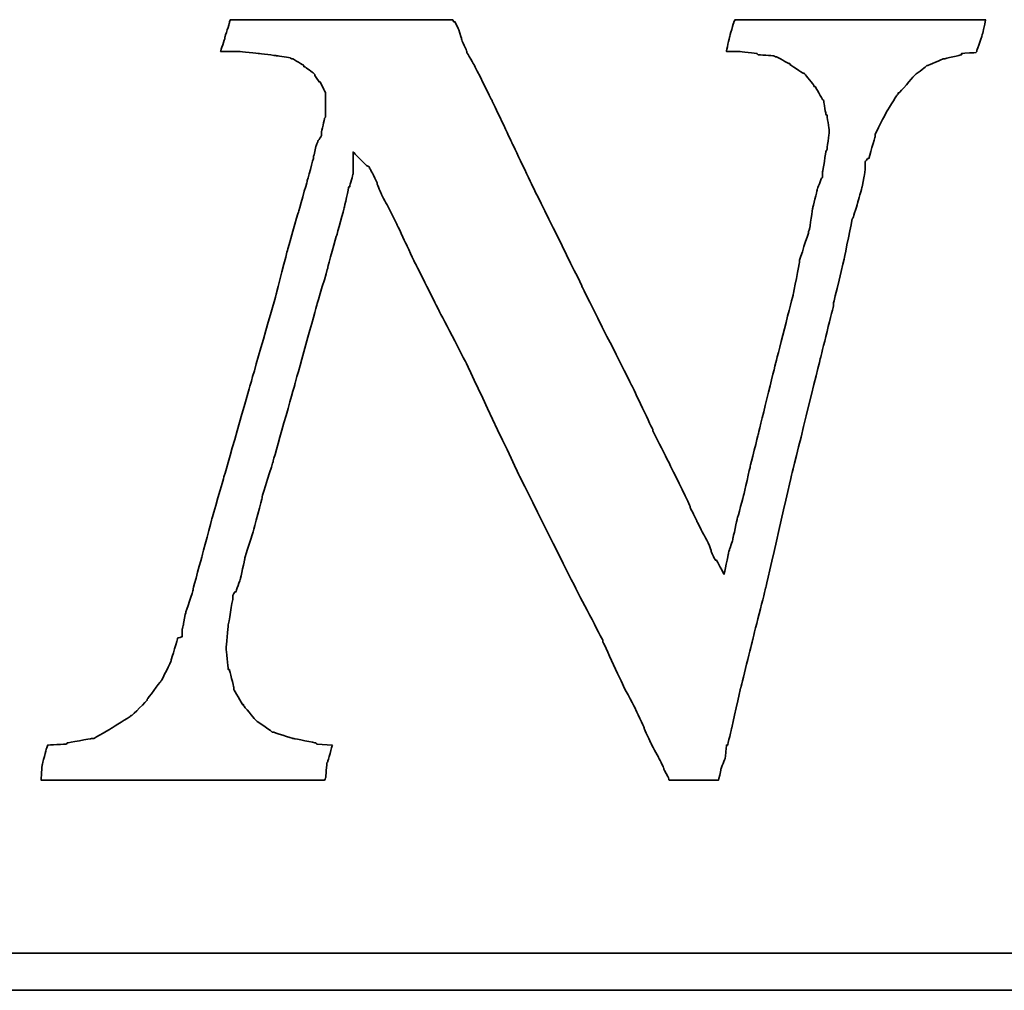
# Model space of a CAD drawing. Header units: millimetres. Extents: x 782 to 1252, y 158 to 339.
# Tile 52 of 55: x 1173 to 1181, y 206 to 214. Entities that reach past the tile are written whole.
import ezdxf

# ---------------------------------------------------------------- set-up
doc = ezdxf.new("R2010")
doc.units = ezdxf.units.MM
doc.layers.add('DIM', color=4, linetype='Continuous')
doc.layers.add('layer 1', color=7, linetype='Continuous')

# ---------------------------------------------------------------- blocks, each defined once
blk = doc.blocks.new('TBI MOTION logo(完整正式版)')
at = {"layer": 'layer 1', "color": 22, "lineweight": 35}
for points, knots in [([(58.92625, -7.91875), (58.92625, -7.91875), (58.58625, -7.89375), (58.58625, -7.89375), (58.58625, -7.89375), (58.58625, -7.89375), (58.56625, -7.87125), (58.56625, -7.87125), (58.56625, -7.87125), (58.56625, -7.87125), (58.08375, -7.77375), (58.08375, -7.77375), (58.08375, -7.77375), (58.08375, -7.77375), (58.06125, -7.77375), (58.06125, -7.77375), (58.06125, -7.77375), (58.06125, -7.77375), (57.62625, -7.63125), (57.62625, -7.63125), (57.62625, -7.63125), (57.62625, -7.63125), (57.60625, -7.63125), (57.60625, -7.63125), (57.60625, -7.63125), (57.60625, -7.63125), (57.58125, -7.60625), (57.58125, -7.60625), (57.58125, -7.60625), (57.58125, -7.60625), (57.26625, -7.38875), (57.26625, -7.38875), (57.26625, -7.38875), (57.26625, -7.38875), (57.24625, -7.36875), (57.24625, -7.36875), (57.24625, -7.36875), (57.24625, -7.36875), (57.22125, -7.34375), (57.22125, -7.34375), (57.22125, -7.34375), (57.22125, -7.34375), (56.98125, -7.05375), (56.98125, -7.05375), (56.98125, -7.05375), (56.98125, -7.05375), (56.98125, -7.02875), (56.98125, -7.02875), (56.98125, -7.02875), (56.98125, -7.02875), (56.95625, -7.02875), (56.95625, -7.02875), (56.95625, -7.02875), (56.95625, -7.02875), (56.76625, -6.69625), (56.76625, -6.69625), (56.76625, -6.69625), (56.76625, -6.69625), (56.76625, -6.67125), (56.76625, -6.67125), (56.76625, -6.67125), (56.76625, -6.67125), (56.76625, -6.64875), (56.76625, -6.64875), (56.76625, -6.64875), (56.76625, -6.64875), (56.67125, -6.26375), (56.67125, -6.26375), (56.67125, -6.26375), (56.67125, -6.26375), (56.64625, -6.26375), (56.64625, -6.26375), (56.64625, -6.26375), (56.64625, -6.26375), (56.64625, -6.23875), (56.64625, -6.23875), (56.64625, -6.23875), (56.64625, -6.23875), (56.59625, -5.80875), (56.59625, -5.80875), (56.59625, -5.80875), (56.59625, -5.80875), (56.59625, -5.78375), (56.59625, -5.78375), (56.59625, -5.78375), (56.59625, -5.78375), (56.64625, -5.30375), (56.64625, -5.30375), (56.64625, -5.30375), (56.64625, -5.30375), (56.64625, -5.27875), (56.64625, -5.27875), (56.64625, -5.27875), (56.64625, -5.27875), (56.74125, -4.72875), (56.74125, -4.72875), (56.74125, -4.72875), (56.74125, -4.72875), (56.74125, -4.67875), (56.74125, -4.67875), (56.74125, -4.67875), (56.74125, -4.67875), (56.74125, -4.63375), (56.74125, -4.63375), (56.74125, -4.63375), (56.74125, -4.63375), (56.79125, -4.55875), (56.79125, -4.55875), (56.79125, -4.55875), (56.79125, -4.55875), (56.81125, -4.55875), (56.81125, -4.55875), (56.81125, -4.55875), (56.81125, -4.55875), (56.91125, -4.27375), (56.91125, -4.27375), (56.91125, -4.27375), (56.91125, -4.27375), (57.00625, -3.83874), (57.00625, -3.83874), (57.00625, -3.83874), (57.00625, -3.83874), (57.00625, -3.81374), (57.00625, -3.81374), (57.00625, -3.81374), (57.00625, -3.81374), (57.19875, -3.21374), (57.19875, -3.21374), (57.19875, -3.21374), (57.19875, -3.21374), (57.38625, -2.49625), (57.38625, -2.49625), (57.38625, -2.49625), (57.38625, -2.49625), (57.38625, -2.47374), (57.38625, -2.47374), (57.38625, -2.47374), (57.38625, -2.47374), (57.62625, -1.70375), (57.62625, -1.70375), (57.62625, -1.70375), (57.62625, -1.70375), (58.10625, 0.00125), (58.10625, 0.00125), (58.10625, 0.00125), (58.10625, 0.00125), (58.58625, 1.72625), (58.58625, 1.72625), (58.58625, 1.72625), (58.58625, 1.72625), (58.82625, 2.54125), (58.82625, 2.54125), (58.82625, 2.54125), (58.82625, 2.54125), (58.82625, 2.56374), (58.82625, 2.56374), (58.82625, 2.56374), (58.82625, 2.56374), (59.02125, 3.26125), (59.02125, 3.26125), (59.02125, 3.26125), (59.02125, 3.26125), (59.18625, 3.86125), (59.18625, 3.86125), (59.18625, 3.86125), (59.18625, 3.86125), (59.28625, 4.31875), (59.28625, 4.31875), (59.28625, 4.31875), (59.28625, 4.31875), (59.30625, 4.31875), (59.30625, 4.31875), (59.30625, 4.31875), (59.30625, 4.31875), (59.30625, 4.34125), (59.30625, 4.34125), (59.30625, 4.34125), (59.30625, 4.34125), (59.38125, 4.60625), (59.38125, 4.60625), (59.38125, 4.60625), (59.38125, 4.60625), (59.38125, 4.65125), (59.38125, 4.65125), (59.38125, 4.65125), (59.38125, 4.65125), (59.38125, 5.08625), (59.38125, 5.08625), (59.38125, 5.08625), (59.38125, 5.08625), (59.66625, 4.79624), (59.66625, 4.79624), (59.66625, 4.79624), (59.66625, 4.79624), (59.74125, 4.75124), (59.74125, 4.75124), (59.74125, 4.75124), (59.74125, 4.75124), (59.74125, 4.72624), (59.74125, 4.72624), (59.74125, 4.72624), (59.74125, 4.72624), (59.76125, 4.70124), (59.76125, 4.70124), (59.76125, 4.70124), (59.76125, 4.70124), (59.81125, 4.60625), (59.81125, 4.60625), (59.81125, 4.60625), (59.81125, 4.60625), (59.90625, 4.41125), (59.90625, 4.41125), (59.90625, 4.41125), (59.90625, 4.41125), (59.90625, 4.39125), (59.90625, 4.39125), (59.90625, 4.39125), (59.90625, 4.39125), (60.00375, 4.15124), (60.00375, 4.15124), (60.00375, 4.15124), (60.00375, 4.15124), (60.14625, 3.88374), (60.14625, 3.88374), (60.14625, 3.88374), (60.14625, 3.88374), (60.34125, 3.50124), (60.34125, 3.50124), (60.34125, 3.50124), (60.34125, 3.50124), (60.53125, 3.09125), (60.53125, 3.09125), (60.53125, 3.09125), (60.53125, 3.09125), (60.74625, 2.63625), (60.74625, 2.63625), (60.74625, 2.63625), (60.74625, 2.63625), (61.25125, 1.63124), (61.25125, 1.63124), (61.25125, 1.63124), (61.25125, 1.63124), (61.85125, 0.47625), (61.85125, 0.47625), (61.85125, 0.47625), (61.85125, 0.47625), (63.02625, -2.01874), (63.02625, -2.01874), (63.02625, -2.01874), (63.02625, -2.01874), (64.27625, -4.51374), (64.27625, -4.51374), (64.27625, -4.51374), (64.27625, -4.51374), (64.85125, -5.61375), (64.85125, -5.61375), (64.85125, -5.61375), (64.85125, -5.61375), (64.85125, -5.64125), (64.85125, -5.64125), (64.85125, -5.64125), (64.85125, -5.64125), (65.32875, -6.67125), (65.32875, -6.67125), (65.32875, -6.67125), (65.32875, -6.67125), (65.57125, -7.12875), (65.57125, -7.12875), (65.57125, -7.12875), (65.57125, -7.12875), (65.76125, -7.53625), (65.76125, -7.53625), (65.76125, -7.53625), (65.76125, -7.53625), (65.76125, -7.55625), (65.76125, -7.55625), (65.76125, -7.55625), (65.76125, -7.55625), (65.90375, -7.87125), (65.90375, -7.87125), (65.90375, -7.87125), (65.90375, -7.87125), (66.07125, -8.18125), (66.07125, -8.18125), (66.07125, -8.18125), (66.07125, -8.18125), (66.19125, -8.42375), (66.19125, -8.42375), (66.19125, -8.42375), (66.19125, -8.42375), (66.19125, -8.44375), (66.19125, -8.44375), (66.19125, -8.44375), (66.19125, -8.44375), (66.29125, -8.63875), (66.29125, -8.63875), (66.29125, -8.63875), (66.29125, -8.63875), (66.31125, -8.68625), (66.31125, -8.68625), (66.31125, -8.68625), (66.31125, -8.68625), (66.38375, -8.68625), (66.38375, -8.68625), (66.38375, -8.68625), (66.38375, -8.68625), (66.84125, -8.68625), (66.84125, -8.68625), (66.84125, -8.68625), (66.84125, -8.68625), (67.29625, -8.68625), (67.29625, -8.68625), (67.29625, -8.68625), (67.29625, -8.68625), (67.36625, -8.68625), (67.36625, -8.68625), (67.36625, -8.68625), (67.36625, -8.68625), (67.39125, -8.68625), (67.39125, -8.68625), (67.39125, -8.68625), (67.39125, -8.68625), (67.44125, -8.46875), (67.44125, -8.46875), (67.44125, -8.46875), (67.44125, -8.46875), (67.44125, -8.44375), (67.44125, -8.44375), (67.44125, -8.44375), (67.44125, -8.44375), (67.53625, -8.20375), (67.53625, -8.20375), (67.53625, -8.20375), (67.53625, -8.20375), (67.56125, -7.94375), (67.56125, -7.94375), (67.56125, -7.94375), (67.56125, -7.94375), (67.56125, -7.91875), (67.56125, -7.91875), (67.56125, -7.91875), (67.56125, -7.91875), (67.58625, -7.91875), (67.58625, -7.91875), (67.58625, -7.91875), (67.58625, -7.91875), (67.68125, -7.53625), (67.68125, -7.53625), (67.68125, -7.53625), (67.68125, -7.53625), (67.87375, -6.67125), (67.87375, -6.67125), (67.87375, -6.67125), (67.87375, -6.67125), (68.13625, -5.61375), (68.13625, -5.61375), (68.13625, -5.61375), (68.13625, -5.61375), (68.42375, -4.46374), (68.42375, -4.46374), (68.42375, -4.46374), (68.42375, -4.46374), (68.99875, -1.96874), (68.99875, -1.96874), (68.99875, -1.96874), (68.99875, -1.96874), (69.62625, 0.57625), (69.62625, 0.57625), (69.62625, 0.57625), (69.62625, 0.57625), (69.91125, 1.72625), (69.91125, 1.72625), (69.91125, 1.72625), (69.91125, 1.72625), (69.91125, 1.77625), (69.91125, 1.77625), (69.91125, 1.77625), (69.91125, 1.77625), (70.15125, 2.78124), (70.15125, 2.78124), (70.15125, 2.78124), (70.15125, 2.78124), (70.32125, 3.62125), (70.32125, 3.62125), (70.32125, 3.62125), (70.32125, 3.62125), (70.34125, 3.64625), (70.34125, 3.64625), (70.34125, 3.64625), (70.34125, 3.64625), (70.44125, 3.98125), (70.44125, 3.98125), (70.44125, 3.98125), (70.44125, 3.98125), (70.53625, 4.31875), (70.53625, 4.31875), (70.53625, 4.31875), (70.53625, 4.31875), (70.58125, 4.55875), (70.58125, 4.55875), (70.58125, 4.55875), (70.58125, 4.55875), (70.60625, 4.72624), (70.60625, 4.72624), (70.60625, 4.72624), (70.60625, 4.72624), (70.60625, 4.79624), (70.60625, 4.79624), (70.60625, 4.79624), (70.60625, 4.79624), (70.60625, 4.87125), (70.60625, 4.87125), (70.60625, 4.87125), (70.60625, 4.87125), (70.65625, 4.94125), (70.65625, 4.94125), (70.65625, 4.94125), (70.65625, 4.94125), (70.68125, 4.94125), (70.68125, 4.94125), (70.68125, 4.94125), (70.68125, 4.94125), (70.82125, 5.42125), (70.82125, 5.42125), (70.82125, 5.42125), (70.82125, 5.42125), (70.82125, 5.44625), (70.82125, 5.44625), (70.82125, 5.44625), (70.82125, 5.44625), (70.82125, 5.47125), (70.82125, 5.47125), (70.82125, 5.47125), (70.82125, 5.47125), (71.06125, 5.94625), (71.06125, 5.94625), (71.06125, 5.94625), (71.06125, 5.94625), (71.30125, 6.33124), (71.30125, 6.33124), (71.30125, 6.33124), (71.30125, 6.33124), (71.32625, 6.35625), (71.32625, 6.35625), (71.32625, 6.35625), (71.32625, 6.35625), (71.32625, 6.38124), (71.32625, 6.38124), (71.32625, 6.38124), (71.32625, 6.38124), (71.35125, 6.38124), (71.35125, 6.38124), (71.35125, 6.38124), (71.35125, 6.38124), (71.66125, 6.74125), (71.66125, 6.74125), (71.66125, 6.74125), (71.66125, 6.74125), (71.68625, 6.76625), (71.68625, 6.76625), (71.68625, 6.76625), (71.68625, 6.76625), (71.92625, 6.95624), (71.92625, 6.95624), (71.92625, 6.95624), (71.92625, 6.95624), (71.95125, 6.98125), (71.95125, 6.98125), (71.95125, 6.98125), (71.95125, 6.98125), (71.97625, 6.98125), (71.97625, 6.98125), (71.97625, 6.98125), (71.97625, 6.98125), (72.31125, 7.12624), (72.31125, 7.12624), (72.31125, 7.12624), (72.31125, 7.12624), (72.33375, 7.12624), (72.33375, 7.12624), (72.33375, 7.12624), (72.33375, 7.12624), (72.71625, 7.21875), (72.71625, 7.21875), (72.71625, 7.21875), (72.71625, 7.21875), (72.71625, 7.24624), (72.71625, 7.24624), (72.71625, 7.24624), (72.71625, 7.24624), (72.74125, 7.24624), (72.74125, 7.24624), (72.74125, 7.24624), (72.74125, 7.24624), (73.03124, 7.26624), (73.03124, 7.26624), (73.03124, 7.26624), (73.03124, 7.26624), (73.05375, 7.29125), (73.05375, 7.29125), (73.05375, 7.29125), (73.05375, 7.29125), (73.05375, 7.31625), (73.05375, 7.31625), (73.05375, 7.31625), (73.05375, 7.31625), (73.17625, 7.67625), (73.17625, 7.67625), (73.17625, 7.67625), (73.17625, 7.67625), (73.24625, 7.98625), (73.24625, 7.98625), (73.24625, 7.98625), (73.24625, 7.98625), (73.19625, 7.98625), (73.19625, 7.98625), (73.19625, 7.98625), (73.19625, 7.98625), (72.93625, 7.98625), (72.93625, 7.98625), (72.93625, 7.98625), (72.93625, 7.98625), (72.55125, 7.98625), (72.55125, 7.98625), (72.55125, 7.98625), (72.55125, 7.98625), (72.09625, 7.98625), (72.09625, 7.98625), (72.09625, 7.98625), (72.09625, 7.98625), (71.64125, 7.98625), (71.64125, 7.98625), (71.64125, 7.98625), (71.64125, 7.98625), (70.53625, 7.98625), (70.53625, 7.98625), (70.53625, 7.98625), (70.53625, 7.98625), (69.47875, 7.98625), (69.47875, 7.98625), (69.47875, 7.98625), (69.47875, 7.98625), (68.95125, 7.98625), (68.95125, 7.98625), (68.95125, 7.98625), (68.95125, 7.98625), (68.52125, 7.98625), (68.52125, 7.98625), (68.52125, 7.98625), (68.52125, 7.98625), (68.13625, 7.98625), (68.13625, 7.98625), (68.13625, 7.98625), (68.13625, 7.98625), (67.87375, 7.98625), (67.87375, 7.98625), (67.87375, 7.98625), (67.87375, 7.98625), (67.75125, 7.98625), (67.75125, 7.98625), (67.75125, 7.98625), (67.75125, 7.98625), (67.72625, 7.94125), (67.72625, 7.94125), (67.72625, 7.94125), (67.72625, 7.94125), (67.63125, 7.60625), (67.63125, 7.60625), (67.63125, 7.60625), (67.63125, 7.60625), (67.56125, 7.29125), (67.56125, 7.29125), (67.56125, 7.29125), (67.56125, 7.29125), (67.72625, 7.29125), (67.72625, 7.29125), (67.72625, 7.29125), (67.72625, 7.29125), (67.82625, 7.29125), (67.82625, 7.29125), (67.82625, 7.29125), (67.82625, 7.29125), (67.84625, 7.29125), (67.84625, 7.29125), (67.84625, 7.29125), (67.84625, 7.29125), (68.23125, 7.24624), (68.23125, 7.24624), (68.23125, 7.24624), (68.23125, 7.24624), (68.25875, 7.21875), (68.25875, 7.21875), (68.25875, 7.21875), (68.25875, 7.21875), (68.59125, 7.19624), (68.59125, 7.19624), (68.59125, 7.19624), (68.59125, 7.19624), (68.64125, 7.17125), (68.64125, 7.17125), (68.64125, 7.17125), (68.64125, 7.17125), (68.66625, 7.17125), (68.66625, 7.17125), (68.66625, 7.17125), (68.66625, 7.17125), (68.92625, 7.02624), (68.92625, 7.02624), (68.92625, 7.02624), (68.92625, 7.02624), (68.95125, 7.02624), (68.95125, 7.02624), (68.95125, 7.02624), (68.95125, 7.02624), (68.95125, 7.00624), (68.95125, 7.00624), (68.95125, 7.00624), (68.95125, 7.00624), (69.23875, 6.81125), (69.23875, 6.81125), (69.23875, 6.81125), (69.23875, 6.81125), (69.26625, 6.81125), (69.26625, 6.81125), (69.26625, 6.81125), (69.26625, 6.81125), (69.28625, 6.78625), (69.28625, 6.78625), (69.28625, 6.78625), (69.28625, 6.78625), (69.47875, 6.54875), (69.47875, 6.54875), (69.47875, 6.54875), (69.47875, 6.54875), (69.47875, 6.52375), (69.47875, 6.52375), (69.47875, 6.52375), (69.47875, 6.52375), (69.50625, 6.52375), (69.50625, 6.52375), (69.50625, 6.52375), (69.50625, 6.52375), (69.67125, 6.23625), (69.67125, 6.23625), (69.67125, 6.23625), (69.67125, 6.23625), (69.69375, 6.21125), (69.69375, 6.21125), (69.69375, 6.21125), (69.69375, 6.21125), (69.69375, 6.18625), (69.69375, 6.18625), (69.69375, 6.18625), (69.69375, 6.18625), (69.74625, 5.89875), (69.74625, 5.89875), (69.74625, 5.89875), (69.74625, 5.89875), (69.76625, 5.89875), (69.76625, 5.89875), (69.76625, 5.89875), (69.76625, 5.89875), (69.81375, 5.56625), (69.81375, 5.56625), (69.81375, 5.56625), (69.81375, 5.56625), (69.81375, 5.54125), (69.81375, 5.54125), (69.81375, 5.54125), (69.81375, 5.54125), (69.81375, 5.51625), (69.81375, 5.51625), (69.81375, 5.51625), (69.81375, 5.51625), (69.76625, 5.13125), (69.76625, 5.13125), (69.76625, 5.13125), (69.76625, 5.13125), (69.74625, 5.10874), (69.74625, 5.10874), (69.74625, 5.10874), (69.74625, 5.10874), (69.67125, 4.65125), (69.67125, 4.65125), (69.67125, 4.65125), (69.67125, 4.65125), (69.67125, 4.55875), (69.67125, 4.55875), (69.67125, 4.55875), (69.67125, 4.55875), (69.67125, 4.53125), (69.67125, 4.53125), (69.67125, 4.53125), (69.67125, 4.53125), (69.64625, 4.50874), (69.64625, 4.50874), (69.64625, 4.50874), (69.64625, 4.50874), (69.55125, 4.27125), (69.55125, 4.27125), (69.55125, 4.27125), (69.55125, 4.27125), (69.55125, 4.24625), (69.55125, 4.24625), (69.55125, 4.24625), (69.55125, 4.24625), (69.45375, 3.86125), (69.45375, 3.86125), (69.45375, 3.86125), (69.45375, 3.86125), (69.38625, 3.40624), (69.38625, 3.40624), (69.38625, 3.40624), (69.38625, 3.40624), (69.35875, 3.33125), (69.35875, 3.33125), (69.35875, 3.33125), (69.35875, 3.33125), (69.35875, 3.30875), (69.35875, 3.30875), (69.35875, 3.30875), (69.35875, 3.30875), (69.16625, 2.71125), (69.16625, 2.71125), (69.16625, 2.71125), (69.16625, 2.71125), (69.16625, 2.66375), (69.16625, 2.66375), (69.16625, 2.66375), (69.16625, 2.66375), (69.02625, 1.96374), (69.02625, 1.96374), (69.02625, 1.96374), (69.02625, 1.96374), (68.64125, 0.45624), (68.64125, 0.45624), (68.64125, 0.45624), (68.64125, 0.45624), (68.25875, -1.10625), (68.25875, -1.10625), (68.25875, -1.10625), (68.25875, -1.10625), (68.08625, -1.80125), (68.08625, -1.80125), (68.08625, -1.80125), (68.08625, -1.80125), (67.94625, -2.42625), (67.94625, -2.42625), (67.94625, -2.42625), (67.94625, -2.42625), (67.80125, -2.95375), (67.80125, -2.95375), (67.80125, -2.95375), (67.80125, -2.95375), (67.70625, -3.38375), (67.70625, -3.38375), (67.70625, -3.38375), (67.70625, -3.38375), (67.70625, -3.40875), (67.70625, -3.40875), (67.70625, -3.40875), (67.70625, -3.40875), (67.63125, -3.62375), (67.63125, -3.62375), (67.63125, -3.62375), (67.63125, -3.62375), (67.60625, -3.72125), (67.60625, -3.72125), (67.60625, -3.72125), (67.60625, -3.72125), (67.51125, -4.17375), (67.51125, -4.17375), (67.51125, -4.17375), (67.51125, -4.17375), (67.34625, -3.86374), (67.34625, -3.86374), (67.34625, -3.86374), (67.34625, -3.86374), (67.32125, -3.86374), (67.32125, -3.86374), (67.32125, -3.86374), (67.32125, -3.86374), (67.27125, -3.76874), (67.27125, -3.76874), (67.27125, -3.76874), (67.27125, -3.76874), (67.22625, -3.67374), (67.22625, -3.67374), (67.22625, -3.67374), (67.22625, -3.67374), (67.22625, -3.64875), (67.22625, -3.64875), (67.22625, -3.64875), (67.22625, -3.64875), (67.15125, -3.45375), (67.15125, -3.45375), (67.15125, -3.45375), (67.15125, -3.45375), (67.05625, -3.28875), (67.05625, -3.28875), (67.05625, -3.28875), (67.05625, -3.28875), (66.91125, -3.00125), (66.91125, -3.00125), (66.91125, -3.00125), (66.91125, -3.00125), (66.77125, -2.71375), (66.77125, -2.71375), (66.77125, -2.71375), (66.77125, -2.71375), (66.77125, -2.68875), (66.77125, -2.68875), (66.77125, -2.68875), (66.77125, -2.68875), (66.41125, -1.94374), (66.41125, -1.94374), (66.41125, -1.94374), (66.41125, -1.94374), (65.95125, -1.03375), (65.95125, -1.03375), (65.95125, -1.03375), (65.95125, -1.03375), (65.95125, -1.00875), (65.95125, -1.00875), (65.95125, -1.00875), (65.95125, -1.00875), (65.49625, -0.04874), (65.49625, -0.04874), (65.49625, -0.04874), (65.49625, -0.04874), (64.39375, 2.13624), (64.39375, 2.13624), (64.39375, 2.13624), (64.39375, 2.13624), (64.39375, 2.15624), (64.39375, 2.15624), (64.39375, 2.15624), (64.39375, 2.15624), (63.33625, 4.29125), (63.33625, 4.29125), (63.33625, 4.29125), (63.33625, 4.29125), (62.85625, 5.30125), (62.85625, 5.30125), (62.85625, 5.30125), (62.85625, 5.30125), (62.42625, 6.21125), (62.42625, 6.21125), (62.42625, 6.21125), (62.42625, 6.21125), (62.04125, 6.98125), (62.04125, 6.98125), (62.04125, 6.98125), (62.04125, 6.98125), (61.87375, 7.26624), (61.87375, 7.26624), (61.87375, 7.26624), (61.87375, 7.26624), (61.87375, 7.29125), (61.87375, 7.29125), (61.87375, 7.29125), (61.87375, 7.29125), (61.75625, 7.55625), (61.75625, 7.55625), (61.75625, 7.55625), (61.75625, 7.55625), (61.75625, 7.58124), (61.75625, 7.58124), (61.75625, 7.58124), (61.75625, 7.58124), (61.68375, 7.79375), (61.68375, 7.79375), (61.68375, 7.79375), (61.68375, 7.79375), (61.61125, 7.94125), (61.61125, 7.94125), (61.61125, 7.94125), (61.61125, 7.94125), (61.58625, 7.94125), (61.58625, 7.94125), (61.58625, 7.94125), (61.58625, 7.94125), (61.56375, 7.98625), (61.56375, 7.98625), (61.56375, 7.98625), (61.56375, 7.98625), (61.41875, 7.98625), (61.41875, 7.98625), (61.41875, 7.98625), (61.41875, 7.98625), (61.18125, 7.98625), (61.18125, 7.98625), (61.18125, 7.98625), (61.18125, 7.98625), (60.84125, 7.98625), (60.84125, 7.98625), (60.84125, 7.98625), (60.84125, 7.98625), (60.02625, 7.98625), (60.02625, 7.98625), (60.02625, 7.98625), (60.02625, 7.98625), (59.11625, 7.98625), (59.11625, 7.98625), (59.11625, 7.98625), (59.11625, 7.98625), (58.15625, 7.98625), (58.15625, 7.98625), (58.15625, 7.98625), (58.15625, 7.98625), (57.34125, 7.98625), (57.34125, 7.98625), (57.34125, 7.98625), (57.34125, 7.98625), (57.00625, 7.98625), (57.00625, 7.98625), (57.00625, 7.98625), (57.00625, 7.98625), (56.76625, 7.98625), (56.76625, 7.98625), (56.76625, 7.98625), (56.76625, 7.98625), (56.69125, 7.98625), (56.69125, 7.98625), (56.69125, 7.98625), (56.69125, 7.98625), (56.67125, 7.94125), (56.67125, 7.94125), (56.67125, 7.94125), (56.67125, 7.94125), (56.67125, 7.91625), (56.67125, 7.91625), (56.67125, 7.91625), (56.67125, 7.91625), (56.57125, 7.60625), (56.57125, 7.60625), (56.57125, 7.60625), (56.57125, 7.60625), (56.57125, 7.58124), (56.57125, 7.58124), (56.57125, 7.58124), (56.57125, 7.58124), (56.47625, 7.29125), (56.47625, 7.29125), (56.47625, 7.29125), (56.47625, 7.29125), (56.57125, 7.29125), (56.57125, 7.29125), (56.57125, 7.29125), (56.57125, 7.29125), (56.76625, 7.29125), (56.76625, 7.29125), (56.76625, 7.29125), (56.76625, 7.29125), (56.86125, 7.29125), (56.86125, 7.29125), (56.86125, 7.29125), (56.86125, 7.29125), (56.88625, 7.29125), (56.88625, 7.29125), (56.88625, 7.29125), (56.88625, 7.29125), (57.31625, 7.24624), (57.31625, 7.24624), (57.31625, 7.24624), (57.31625, 7.24624), (57.70125, 7.19624), (57.70125, 7.19624), (57.70125, 7.19624), (57.70125, 7.19624), (57.72625, 7.19624), (57.72625, 7.19624), (57.72625, 7.19624), (57.72625, 7.19624), (58.01125, 7.14624), (58.01125, 7.14624), (58.01125, 7.14624), (58.01125, 7.14624), (58.03625, 7.12624), (58.03625, 7.12624), (58.03625, 7.12624), (58.03625, 7.12624), (58.06125, 7.12624), (58.06125, 7.12624), (58.06125, 7.12624), (58.06125, 7.12624), (58.30125, 6.98125), (58.30125, 6.98125), (58.30125, 6.98125), (58.30125, 6.98125), (58.30125, 6.95624), (58.30125, 6.95624), (58.30125, 6.95624), (58.30125, 6.95624), (58.32375, 6.95624), (58.32375, 6.95624), (58.32375, 6.95624), (58.32375, 6.95624), (58.51625, 6.81125), (58.51625, 6.81125), (58.51625, 6.81125), (58.51625, 6.81125), (58.54125, 6.78625), (58.54125, 6.78625), (58.54125, 6.78625), (58.54125, 6.78625), (58.54125, 6.76625), (58.54125, 6.76625), (58.54125, 6.76625), (58.54125, 6.76625), (58.63625, 6.62124), (58.63625, 6.62124), (58.63625, 6.62124), (58.63625, 6.62124), (58.65875, 6.62124), (58.65875, 6.62124), (58.65875, 6.62124), (58.65875, 6.62124), (58.75625, 6.42625), (58.75625, 6.42625), (58.75625, 6.42625), (58.75625, 6.42625), (58.77875, 6.38124), (58.77875, 6.38124), (58.77875, 6.38124), (58.77875, 6.38124), (58.77875, 6.33124), (58.77875, 6.33124), (58.77875, 6.33124), (58.77875, 6.33124), (58.77875, 6.09125), (58.77875, 6.09125), (58.77875, 6.09125), (58.77875, 6.09125), (58.77875, 5.85125), (58.77875, 5.85125), (58.77875, 5.85125), (58.77875, 5.85125), (58.75625, 5.82625), (58.75625, 5.82625), (58.75625, 5.82625), (58.75625, 5.82625), (58.68625, 5.51625), (58.68625, 5.51625), (58.68625, 5.51625), (58.68625, 5.51625), (58.68625, 5.47125), (58.68625, 5.47125), (58.68625, 5.47125), (58.68625, 5.47125), (58.68625, 5.44625), (58.68625, 5.44625), (58.68625, 5.44625), (58.68625, 5.44625), (58.65875, 5.39625), (58.65875, 5.39625), (58.65875, 5.39625), (58.65875, 5.39625), (58.61125, 5.32624), (58.61125, 5.32624), (58.61125, 5.32624), (58.61125, 5.32624), (58.56625, 5.20375), (58.56625, 5.20375), (58.56625, 5.20375), (58.56625, 5.20375), (58.51625, 4.99125), (58.51625, 4.99125), (58.51625, 4.99125), (58.51625, 4.99125), (58.51625, 4.96625), (58.51625, 4.96625), (58.51625, 4.96625), (58.51625, 4.96625), (58.37125, 4.43625), (58.37125, 4.43625), (58.37125, 4.43625), (58.37125, 4.43625), (58.18125, 3.76625), (58.18125, 3.76625), (58.18125, 3.76625), (58.18125, 3.76625), (57.94125, 2.92624), (57.94125, 2.92624), (57.94125, 2.92624), (57.94125, 2.92624), (57.70125, 1.98874), (57.70125, 1.98874), (57.70125, 1.98874), (57.70125, 1.98874), (57.12625, -0.02374), (57.12625, -0.02374), (57.12625, -0.02374), (57.12625, -0.02374), (56.55125, -2.03875), (56.55125, -2.03875), (56.55125, -2.03875), (56.55125, -2.03875), (56.28625, -2.95375), (56.28625, -2.95375), (56.28625, -2.95375), (56.28625, -2.95375), (56.07125, -3.76874), (56.07125, -3.76874), (56.07125, -3.76874), (56.07125, -3.76874), (55.87625, -4.48874), (55.87625, -4.48874), (55.87625, -4.48874), (55.87625, -4.48874), (55.87625, -4.51374), (55.87625, -4.51374), (55.87625, -4.51374), (55.87625, -4.51374), (55.71125, -5.01625), (55.71125, -5.01625), (55.71125, -5.01625), (55.71125, -5.01625), (55.66125, -5.25375), (55.66125, -5.25375), (55.66125, -5.25375), (55.66125, -5.25375), (55.66125, -5.27875), (55.66125, -5.27875), (55.66125, -5.27875), (55.66125, -5.27875), (55.63625, -5.37375), (55.63625, -5.37375), (55.63625, -5.37375), (55.63625, -5.37375), (55.63625, -5.42375), (55.63625, -5.42375), (55.63625, -5.42375), (55.63625, -5.42375), (55.63625, -5.54125), (55.63625, -5.54125), (55.63625, -5.54125), (55.63625, -5.54125), (55.54125, -5.56875), (55.54125, -5.56875), (55.54125, -5.56875), (55.54125, -5.56875), (55.39625, -6.04875), (55.39625, -6.04875), (55.39625, -6.04875), (55.39625, -6.04875), (55.39625, -6.06875), (55.39625, -6.06875), (55.39625, -6.06875), (55.39625, -6.06875), (55.18125, -6.50375), (55.18125, -6.50375), (55.18125, -6.50375), (55.18125, -6.50375), (55.15625, -6.52875), (55.15625, -6.52875), (55.15625, -6.52875), (55.15625, -6.52875), (54.86875, -6.91125), (54.86875, -6.91125), (54.86875, -6.91125), (54.86875, -6.91125), (54.86875, -6.93375), (54.86875, -6.93375), (54.86875, -6.93375), (54.86875, -6.93375), (54.53125, -7.26875), (54.53125, -7.26875), (54.53125, -7.26875), (54.53125, -7.26875), (54.51125, -7.26875), (54.51125, -7.26875), (54.51125, -7.26875), (54.51125, -7.26875), (54.48625, -7.29625), (54.48625, -7.29625), (54.48625, -7.29625), (54.48625, -7.29625), (54.10375, -7.53625), (54.10375, -7.53625), (54.10375, -7.53625), (54.10375, -7.53625), (53.69625, -7.77375), (53.69625, -7.77375), (53.69625, -7.77375), (53.69625, -7.77375), (53.67125, -7.77375), (53.67125, -7.77375), (53.67125, -7.77375), (53.67125, -7.77375), (53.64625, -7.77375), (53.64625, -7.77375), (53.64625, -7.77375), (53.64625, -7.77375), (53.11625, -7.87125), (53.11625, -7.87125), (53.11625, -7.87125), (53.11625, -7.87125), (53.09625, -7.89375), (53.09625, -7.89375), (53.09625, -7.89375), (53.09625, -7.89375), (52.68625, -7.91875), (52.68625, -7.91875), (52.68625, -7.91875), (52.68625, -7.91875), (52.66125, -7.99125), (52.66125, -7.99125), (52.66125, -7.99125), (52.66125, -7.99125), (52.56625, -8.34875), (52.56625, -8.34875), (52.56625, -8.34875), (52.56625, -8.34875), (52.54125, -8.68625), (52.54125, -8.68625), (52.54125, -8.68625), (52.54125, -8.68625), (52.58875, -8.68625), (52.58875, -8.68625), (52.58875, -8.68625), (52.58875, -8.68625), (52.87625, -8.68625), (52.87625, -8.68625), (52.87625, -8.68625), (52.87625, -8.68625), (53.33625, -8.68625), (53.33625, -8.68625), (53.33625, -8.68625), (53.33625, -8.68625), (53.79125, -8.68625), (53.79125, -8.68625), (53.79125, -8.68625), (53.79125, -8.68625), (54.36625, -8.68625), (54.36625, -8.68625), (54.36625, -8.68625), (54.36625, -8.68625), (55.59125, -8.68625), (55.59125, -8.68625), (55.59125, -8.68625), (55.59125, -8.68625), (56.76625, -8.68625), (56.76625, -8.68625), (56.76625, -8.68625), (56.76625, -8.68625), (57.34125, -8.68625), (57.34125, -8.68625), (57.34125, -8.68625), (57.34125, -8.68625), (57.82125, -8.68625), (57.82125, -8.68625), (57.82125, -8.68625), (57.82125, -8.68625), (58.25125, -8.68625), (58.25125, -8.68625), (58.25125, -8.68625), (58.25125, -8.68625), (58.58625, -8.68625), (58.58625, -8.68625), (58.58625, -8.68625), (58.58625, -8.68625), (58.75625, -8.68625), (58.75625, -8.68625), (58.75625, -8.68625), (58.75625, -8.68625), (58.77875, -8.63875), (58.77875, -8.63875), (58.77875, -8.63875), (58.77875, -8.63875), (58.80625, -8.30375), (58.80625, -8.30375), (58.80625, -8.30375), (58.80625, -8.30375), (58.82625, -8.27875), (58.82625, -8.27875), (58.82625, -8.27875), (58.82625, -8.27875), (58.92625, -7.91875), (58.92625, -7.91875)], [0, 0, 0, 0, 0.003125, 0.003125, 0.003125, 0.00312501, 0.00625, 0.00625, 0.00625, 0.00625001, 0.009375, 0.009375, 0.009375, 0.00937501, 0.0125, 0.0125, 0.0125, 0.01250001, 0.015625, 0.015625, 0.015625, 0.01562501, 0.01875, 0.01875, 0.01875, 0.01875001, 0.021875, 0.021875, 0.021875, 0.02187501, 0.025, 0.025, 0.025, 0.02500001, 0.028125, 0.028125, 0.028125, 0.02812501, 0.03125, 0.03125, 0.03125, 0.03125001, 0.034375, 0.034375, 0.034375, 0.03437501, 0.0375, 0.0375, 0.0375, 0.03750001, 0.040625, 0.040625, 0.040625, 0.04062501, 0.04375, 0.04375, 0.04375, 0.04375001, 0.046875, 0.046875, 0.046875, 0.04687501, 0.05, 0.05, 0.05, 0.05000001, 0.053125, 0.053125, 0.053125, 0.05312501, 0.05625, 0.05625, 0.05625, 0.05625001, 0.059375, 0.059375, 0.059375, 0.05937501, 0.0625, 0.0625, 0.0625, 0.06250001, 0.065625, 0.065625, 0.065625, 0.06562501, 0.06875, 0.06875, 0.06875, 0.06875001, 0.071875, 0.071875, 0.071875, 0.07187501, 0.075, 0.075, 0.075, 0.07500001, 0.078125, 0.078125, 0.078125, 0.07812501, 0.08125, 0.08125, 0.08125, 0.08125001, 0.084375, 0.084375, 0.084375, 0.08437501, 0.0875, 0.0875, 0.0875, 0.08750001, 0.090625, 0.090625, 0.090625, 0.09062501, 0.09375, 0.09375, 0.09375, 0.09375001, 0.096875, 0.096875, 0.096875, 0.09687501, 0.1, 0.1, 0.1, 0.10000001, 0.103125, 0.103125, 0.103125, 0.10312501, 0.10625, 0.10625, 0.10625, 0.10625001, 0.109375, 0.109375, 0.109375, 0.10937501, 0.1125, 0.1125, 0.1125, 0.11250001, 0.115625, 0.115625, 0.115625, 0.11562501, 0.11875, 0.11875, 0.11875, 0.11875001, 0.121875, 0.121875, 0.121875, 0.12187501, 0.125, 0.125, 0.125, 0.12500001, 0.128125, 0.128125, 0.128125, 0.12812501, 0.13125, 0.13125, 0.13125, 0.13125001, 0.134375, 0.134375, 0.134375, 0.13437501, 0.1375, 0.1375, 0.1375, 0.13750001, 0.140625, 0.140625, 0.140625, 0.14062501, 0.14375, 0.14375, 0.14375, 0.14375001, 0.146875, 0.146875, 0.146875, 0.14687501, 0.15, 0.15, 0.15, 0.15000001, 0.153125, 0.153125, 0.153125, 0.15312501, 0.15625, 0.15625, 0.15625, 0.15625001, 0.159375, 0.159375, 0.159375, 0.15937501, 0.1625, 0.1625, 0.1625, 0.16250001, 0.165625, 0.165625, 0.165625, 0.16562501, 0.16875, 0.16875, 0.16875, 0.16875001, 0.171875, 0.171875, 0.171875, 0.17187501, 0.175, 0.175, 0.175, 0.17500001, 0.178125, 0.178125, 0.178125, 0.17812501, 0.18125, 0.18125, 0.18125, 0.18125001, 0.184375, 0.184375, 0.184375, 0.18437501, 0.1875, 0.1875, 0.1875, 0.18750001, 0.190625, 0.190625, 0.190625, 0.19062501, 0.19375, 0.19375, 0.19375, 0.19375001, 0.196875, 0.196875, 0.196875, 0.19687501, 0.2, 0.2, 0.2, 0.20000001, 0.203125, 0.203125, 0.203125, 0.20312501, 0.20625, 0.20625, 0.20625, 0.20625001, 0.209375, 0.209375, 0.209375, 0.20937501, 0.2125, 0.2125, 0.2125, 0.21250001, 0.215625, 0.215625, 0.215625, 0.21562501, 0.21875, 0.21875, 0.21875, 0.21875001, 0.221875, 0.221875, 0.221875, 0.22187501, 0.225, 0.225, 0.225, 0.22500001, 0.228125, 0.228125, 0.228125, 0.22812501, 0.23125, 0.23125, 0.23125, 0.23125001, 0.234375, 0.234375, 0.234375, 0.23437501, 0.2375, 0.2375, 0.2375, 0.23750001, 0.240625, 0.240625, 0.240625, 0.24062501, 0.24375, 0.24375, 0.24375, 0.24375001, 0.246875, 0.246875, 0.246875, 0.24687501, 0.25, 0.25, 0.25, 0.25000001, 0.253125, 0.253125, 0.253125, 0.25312501, 0.25625, 0.25625, 0.25625, 0.25625001, 0.259375, 0.259375, 0.259375, 0.25937501, 0.2625, 0.2625, 0.2625, 0.26250001, 0.265625, 0.265625, 0.265625, 0.26562501, 0.26875, 0.26875, 0.26875, 0.26875001, 0.271875, 0.271875, 0.271875, 0.27187501, 0.275, 0.275, 0.275, 0.27500001, 0.278125, 0.278125, 0.278125, 0.27812501, 0.28125, 0.28125, 0.28125, 0.28125001, 0.284375, 0.284375, 0.284375, 0.28437501, 0.2875, 0.2875, 0.2875, 0.28750001, 0.290625, 0.290625, 0.290625, 0.29062501, 0.29375, 0.29375, 0.29375, 0.29375001, 0.296875, 0.296875, 0.296875, 0.29687501, 0.3, 0.3, 0.3, 0.30000001, 0.303125, 0.303125, 0.303125, 0.30312501, 0.30625, 0.30625, 0.30625, 0.30625001, 0.309375, 0.309375, 0.309375, 0.30937501, 0.3125, 0.3125, 0.3125, 0.31250001, 0.315625, 0.315625, 0.315625, 0.31562501, 0.31875, 0.31875, 0.31875, 0.31875001, 0.321875, 0.321875, 0.321875, 0.32187501, 0.325, 0.325, 0.325, 0.32500001, 0.328125, 0.328125, 0.328125, 0.32812501, 0.33125, 0.33125, 0.33125, 0.33125001, 0.334375, 0.334375, 0.334375, 0.33437501, 0.3375, 0.3375, 0.3375, 0.33750001, 0.340625, 0.340625, 0.340625, 0.34062501, 0.34375, 0.34375, 0.34375, 0.34375001, 0.346875, 0.346875, 0.346875, 0.34687501, 0.35, 0.35, 0.35, 0.35000001, 0.353125, 0.353125, 0.353125, 0.35312501, 0.35625, 0.35625, 0.35625, 0.35625001, 0.359375, 0.359375, 0.359375, 0.35937501, 0.3625, 0.3625, 0.3625, 0.36250001, 0.365625, 0.365625, 0.365625, 0.36562501, 0.36875, 0.36875, 0.36875, 0.36875001, 0.371875, 0.371875, 0.371875, 0.37187501, 0.375, 0.375, 0.375, 0.37500001, 0.378125, 0.378125, 0.378125, 0.37812501, 0.38125, 0.38125, 0.38125, 0.38125001, 0.384375, 0.384375, 0.384375, 0.38437501, 0.3875, 0.3875, 0.3875, 0.38750001, 0.390625, 0.390625, 0.390625, 0.39062501, 0.39375, 0.39375, 0.39375, 0.39375001, 0.396875, 0.396875, 0.396875, 0.39687501, 0.4, 0.4, 0.4, 0.40000001, 0.403125, 0.403125, 0.403125, 0.40312501, 0.40625, 0.40625, 0.40625, 0.40625001, 0.409375, 0.409375, 0.409375, 0.40937501, 0.4125, 0.4125, 0.4125, 0.41250001, 0.415625, 0.415625, 0.415625, 0.41562501, 0.41875, 0.41875, 0.41875, 0.41875001, 0.421875, 0.421875, 0.421875, 0.42187501, 0.425, 0.425, 0.425, 0.42500001, 0.428125, 0.428125, 0.428125, 0.42812501, 0.43125, 0.43125, 0.43125, 0.43125001, 0.434375, 0.434375, 0.434375, 0.43437501, 0.4375, 0.4375, 0.4375, 0.43750001, 0.440625, 0.440625, 0.440625, 0.44062501, 0.44375, 0.44375, 0.44375, 0.44375001, 0.446875, 0.446875, 0.446875, 0.44687501, 0.45, 0.45, 0.45, 0.45000001, 0.453125, 0.453125, 0.453125, 0.45312501, 0.45625, 0.45625, 0.45625, 0.45625001, 0.459375, 0.459375, 0.459375, 0.45937501, 0.4625, 0.4625, 0.4625, 0.46250001, 0.465625, 0.465625, 0.465625, 0.46562501, 0.46875, 0.46875, 0.46875, 0.46875001, 0.471875, 0.471875, 0.471875, 0.47187501, 0.475, 0.475, 0.475, 0.47500001, 0.478125, 0.478125, 0.478125, 0.47812501, 0.48125, 0.48125, 0.48125, 0.48125001, 0.484375, 0.484375, 0.484375, 0.48437501, 0.4875, 0.4875, 0.4875, 0.48750001, 0.490625, 0.490625, 0.490625, 0.49062501, 0.49375, 0.49375, 0.49375, 0.49375001, 0.496875, 0.496875, 0.496875, 0.49687501, 0.5, 0.5, 0.5, 0.50000001, 0.503125, 0.503125, 0.503125, 0.50312501, 0.50625, 0.50625, 0.50625, 0.50625001, 0.509375, 0.509375, 0.509375, 0.50937501, 0.5125, 0.5125, 0.5125, 0.51250001, 0.515625, 0.515625, 0.515625, 0.51562501, 0.51875, 0.51875, 0.51875, 0.51875001, 0.521875, 0.521875, 0.521875, 0.52187501, 0.525, 0.525, 0.525, 0.52500001, 0.528125, 0.528125, 0.528125, 0.52812501, 0.53125, 0.53125, 0.53125, 0.53125001, 0.534375, 0.534375, 0.534375, 0.53437501, 0.5375, 0.5375, 0.5375, 0.53750001, 0.540625, 0.540625, 0.540625, 0.54062501, 0.54375, 0.54375, 0.54375, 0.54375001, 0.546875, 0.546875, 0.546875, 0.54687501, 0.55, 0.55, 0.55, 0.55000001, 0.553125, 0.553125, 0.553125, 0.55312501, 0.55625, 0.55625, 0.55625, 0.55625001, 0.559375, 0.559375, 0.559375, 0.55937501, 0.5625, 0.5625, 0.5625, 0.56250001, 0.565625, 0.565625, 0.565625, 0.56562501, 0.56875, 0.56875, 0.56875, 0.56875001, 0.571875, 0.571875, 0.571875, 0.57187501, 0.575, 0.575, 0.575, 0.57500001, 0.578125, 0.578125, 0.578125, 0.57812501, 0.58125, 0.58125, 0.58125, 0.58125001, 0.584375, 0.584375, 0.584375, 0.58437501, 0.5875, 0.5875, 0.5875, 0.58750001, 0.590625, 0.590625, 0.590625, 0.59062501, 0.59375, 0.59375, 0.59375, 0.59375001, 0.596875, 0.596875, 0.596875, 0.59687501, 0.6, 0.6, 0.6, 0.60000001, 0.603125, 0.603125, 0.603125, 0.60312501, 0.60625, 0.60625, 0.60625, 0.60625001, 0.609375, 0.609375, 0.609375, 0.60937501, 0.6125, 0.6125, 0.6125, 0.61250001, 0.615625, 0.615625, 0.615625, 0.61562501, 0.61875, 0.61875, 0.61875, 0.61875001, 0.621875, 0.621875, 0.621875, 0.62187501, 0.625, 0.625, 0.625, 0.62500001, 0.628125, 0.628125, 0.628125, 0.62812501, 0.63125, 0.63125, 0.63125, 0.63125001, 0.634375, 0.634375, 0.634375, 0.63437501, 0.6375, 0.6375, 0.6375, 0.63750001, 0.640625, 0.640625, 0.640625, 0.64062501, 0.64375, 0.64375, 0.64375, 0.64375001, 0.646875, 0.646875, 0.646875, 0.64687501, 0.65, 0.65, 0.65, 0.65000001, 0.653125, 0.653125, 0.653125, 0.65312501, 0.65625, 0.65625, 0.65625, 0.65625001, 0.659375, 0.659375, 0.659375, 0.65937501, 0.6625, 0.6625, 0.6625, 0.66250001, 0.665625, 0.665625, 0.665625, 0.66562501, 0.66875, 0.66875, 0.66875, 0.66875001, 0.671875, 0.671875, 0.671875, 0.67187501, 0.675, 0.675, 0.675, 0.67500001, 0.678125, 0.678125, 0.678125, 0.67812501, 0.68125, 0.68125, 0.68125, 0.68125001, 0.684375, 0.684375, 0.684375, 0.68437501, 0.6875, 0.6875, 0.6875, 0.68750001, 0.690625, 0.690625, 0.690625, 0.69062501, 0.69375, 0.69375, 0.69375, 0.69375001, 0.696875, 0.696875, 0.696875, 0.69687501, 0.7, 0.7, 0.7, 0.70000001, 0.703125, 0.703125, 0.703125, 0.70312501, 0.70625, 0.70625, 0.70625, 0.70625001, 0.709375, 0.709375, 0.709375, 0.70937501, 0.7125, 0.7125, 0.7125, 0.71250001, 0.715625, 0.715625, 0.715625, 0.71562501, 0.71875, 0.71875, 0.71875, 0.71875001, 0.721875, 0.721875, 0.721875, 0.72187501, 0.725, 0.725, 0.725, 0.72500001, 0.728125, 0.728125, 0.728125, 0.72812501, 0.73125, 0.73125, 0.73125, 0.73125001, 0.734375, 0.734375, 0.734375, 0.73437501, 0.7375, 0.7375, 0.7375, 0.73750001, 0.740625, 0.740625, 0.740625, 0.74062501, 0.74375, 0.74375, 0.74375, 0.74375001, 0.746875, 0.746875, 0.746875, 0.74687501, 0.75, 0.75, 0.75, 0.75000001, 0.753125, 0.753125, 0.753125, 0.75312501, 0.75625, 0.75625, 0.75625, 0.75625001, 0.759375, 0.759375, 0.759375, 0.75937501, 0.7625, 0.7625, 0.7625, 0.76250001, 0.765625, 0.765625, 0.765625, 0.76562501, 0.76875, 0.76875, 0.76875, 0.76875001, 0.771875, 0.771875, 0.771875, 0.77187501, 0.775, 0.775, 0.775, 0.77500001, 0.778125, 0.778125, 0.778125, 0.77812501, 0.78125, 0.78125, 0.78125, 0.78125001, 0.784375, 0.784375, 0.784375, 0.78437501, 0.7875, 0.7875, 0.7875, 0.78750001, 0.790625, 0.790625, 0.790625, 0.79062501, 0.79375, 0.79375, 0.79375, 0.79375001, 0.796875, 0.796875, 0.796875, 0.79687501, 0.8, 0.8, 0.8, 0.80000001, 0.803125, 0.803125, 0.803125, 0.80312501, 0.80625, 0.80625, 0.80625, 0.80625001, 0.809375, 0.809375, 0.809375, 0.80937501, 0.8125, 0.8125, 0.8125, 0.81250001, 0.815625, 0.815625, 0.815625, 0.81562501, 0.81875, 0.81875, 0.81875, 0.81875001, 0.821875, 0.821875, 0.821875, 0.82187501, 0.825, 0.825, 0.825, 0.82500001, 0.828125, 0.828125, 0.828125, 0.82812501, 0.83125, 0.83125, 0.83125, 0.83125001, 0.834375, 0.834375, 0.834375, 0.83437501, 0.8375, 0.8375, 0.8375, 0.83750001, 0.840625, 0.840625, 0.840625, 0.84062501, 0.84375, 0.84375, 0.84375, 0.84375001, 0.846875, 0.846875, 0.846875, 0.84687501, 0.85, 0.85, 0.85, 0.85000001, 0.853125, 0.853125, 0.853125, 0.85312501, 0.85625, 0.85625, 0.85625, 0.85625001, 0.859375, 0.859375, 0.859375, 0.85937501, 0.8625, 0.8625, 0.8625, 0.86250001, 0.865625, 0.865625, 0.865625, 0.86562501, 0.86875, 0.86875, 0.86875, 0.86875001, 0.871875, 0.871875, 0.871875, 0.87187501, 0.875, 0.875, 0.875, 0.87500001, 0.878125, 0.878125, 0.878125, 0.87812501, 0.88125, 0.88125, 0.88125, 0.88125001, 0.884375, 0.884375, 0.884375, 0.88437501, 0.8875, 0.8875, 0.8875, 0.88750001, 0.890625, 0.890625, 0.890625, 0.89062501, 0.89375, 0.89375, 0.89375, 0.89375001, 0.896875, 0.896875, 0.896875, 0.89687501, 0.9, 0.9, 0.9, 0.90000001, 0.903125, 0.903125, 0.903125, 0.90312501, 0.90625, 0.90625, 0.90625, 0.90625001, 0.909375, 0.909375, 0.909375, 0.90937501, 0.9125, 0.9125, 0.9125, 0.91250001, 0.915625, 0.915625, 0.915625, 0.91562501, 0.91875, 0.91875, 0.91875, 0.91875001, 0.921875, 0.921875, 0.921875, 0.92187501, 0.925, 0.925, 0.925, 0.92500001, 0.928125, 0.928125, 0.928125, 0.92812501, 0.93125, 0.93125, 0.93125, 0.93125001, 0.934375, 0.934375, 0.934375, 0.93437501, 0.9375, 0.9375, 0.9375, 0.93750001, 0.940625, 0.940625, 0.940625, 0.94062501, 0.94375, 0.94375, 0.94375, 0.94375001, 0.946875, 0.946875, 0.946875, 0.94687501, 0.95, 0.95, 0.95, 0.95000001, 0.953125, 0.953125, 0.953125, 0.95312501, 0.95625, 0.95625, 0.95625, 0.95625001, 0.959375, 0.959375, 0.959375, 0.95937501, 0.9625, 0.9625, 0.9625, 0.96250001, 0.965625, 0.965625, 0.965625, 0.96562501, 0.96875, 0.96875, 0.96875, 0.96875001, 0.971875, 0.971875, 0.971875, 0.97187501, 0.975, 0.975, 0.975, 0.97500001, 0.978125, 0.978125, 0.978125, 0.97812501, 0.98125, 0.98125, 0.98125, 0.98125001, 0.984375, 0.984375, 0.984375, 0.98437501, 0.9875, 0.9875, 0.9875, 0.98750001, 0.990625, 0.990625, 0.990625, 0.99062501, 0.99375, 0.99375, 0.99375, 0.99375001, 0.996875, 0.996875, 0.996875, 0.99687501, 1, 1, 1, 1]), ([(75.90875, -9.47875), (75.90875, -9.47875), (75.90875, -12.28625), (75.90875, -12.28625), (75.90875, -12.28625), (75.90875, -12.28625), (75.90875, -12.47875), (75.90875, -12.47875), (75.90875, -12.47875), (75.90875, -12.47875), (75.71625, -12.47875), (75.71625, -12.47875), (75.71625, -12.47875), (75.71625, -12.47875), (-88.32875, -12.47875), (-88.32875, -12.47875), (-88.32875, -12.47875), (-88.32875, -12.47875), (-88.32875, -13.29375), (-88.32875, -13.29375), (-88.32875, -13.29375), (-88.32875, -13.29375), (82.89125, -13.29375), (82.89125, -13.29375), (82.89125, -13.29375), (82.89125, -13.29375), (75.90875, -9.47875), (75.90875, -9.47875)], [0, 0, 0, 0, 0.14285714, 0.14285714, 0.14285714, 0.14285715, 0.28571429, 0.28571429, 0.28571429, 0.2857143, 0.42857143, 0.42857143, 0.42857143, 0.42857144, 0.57142857, 0.57142857, 0.57142857, 0.57142858, 0.71428571, 0.71428571, 0.71428571, 0.71428572, 0.85714286, 0.85714286, 0.85714286, 0.85714287, 1, 1, 1, 1])]:
    blk.add_open_spline(points, degree=3, knots=knots, dxfattribs=at)
blk.add_open_spline([(54.86875, -6.91125), (54.86875, -6.91125), (54.86875, -6.93375), (54.86875, -6.93375)], degree=3, dxfattribs=at)

msp = doc.modelspace()

# ---------------------------------------------------------------- block references
at = {"layer": 'DIM', "color": 7, "xscale": 0.3705098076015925, "yscale": 0.3705098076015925, "zscale": 0.3705098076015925}
msp.add_blockref('TBI MOTION logo(完整正式版)', (1153.7799, 211.0751), dxfattribs=at)

doc.saveas('drawing.dxf')
